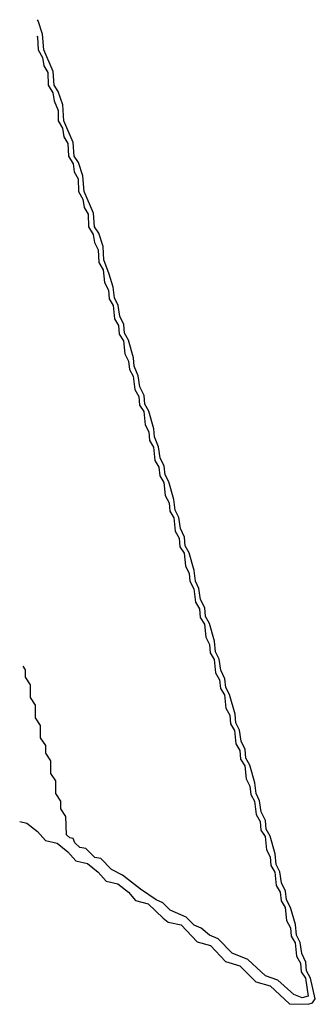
# Model space of a CAD drawing. Extents: x 2668140 to 2765664, y 823621 to 955240.
# Tile 4 of 256: x 2676597 to 2677767, y 854982 to 858874. Entities that reach past the tile are written whole.
import ezdxf

# ---------------------------------------------------------------- set-up
doc = ezdxf.new("R2010")
doc.units = 0

msp = doc.modelspace()

# ---------------------------------------------------------------- linework, layer by layer
at = {"layer": '0CON02XD'}
for points in [[(2676597.1, 855705.2), (2676625, 855698.8), (2676667.5, 855665), (2676699.3, 855629.3), (2676745, 855618.8), (2676787.5, 855585), (2676819.3, 855549.3), (2676865, 855538.8), (2676907.5, 855505), (2676939.3, 855469.3), (2676985, 855458.8), (2677027.5, 855425), (2677055, 855392.5), (2677105, 855378.8), (2677165, 855322.5), (2677185, 855306.7), (2677235.8, 855295.8), (2677299.3, 855229.3), (2677352.5, 855215), (2677411.7, 855151.7), (2677467.5, 855135), (2677531.7, 855071.7), (2677587.5, 855055), (2677664, 854984), (2677737.7, 854982.3), (2677755, 854988), (2677766.7, 855003.3), (2677748.1, 855085), (2677732.2, 855115), (2677729.1, 855149.1), (2677712.8, 855182.8), (2677706.3, 855226.3), (2677692.2, 855255), (2677687.6, 855297.6), (2677668.1, 855365), (2677652.2, 855395), (2677649.1, 855429.1), (2677632.8, 855462.8), (2677626.3, 855506.3), (2677612.2, 855535), (2677607.6, 855577.6), (2677587.4, 855647.4), (2677572.2, 855675), (2677569.1, 855709.1), (2677552.8, 855742.8), (2677546.3, 855786.3), (2677532.2, 855815), (2677527.6, 855857.6), (2677507.4, 855927.4), (2677492.2, 855955), (2677489.1, 855989.1), (2677472.8, 856022.8), (2677466.3, 856066.3), (2677452.2, 856095), (2677449.3, 856129.3), (2677427.4, 856207.4), (2677412.2, 856235), (2677409.1, 856269.1), (2677392.8, 856302.8), (2677386.3, 856346.3), (2677372.2, 856375), (2677367.6, 856417.6), (2677347.4, 856487.4), (2677332.2, 856515), (2677329.1, 856549.1), (2677312.8, 856582.8), (2677306.3, 856626.3), (2677292.2, 856655), (2677287.6, 856697.6), (2677267.4, 856767.4), (2677252.2, 856795), (2677249.1, 856829.1), (2677232.8, 856862.8), (2677226.3, 856906.3), (2677212.2, 856935), (2677207.6, 856977.6), (2677187.4, 857047.4), (2677172.2, 857075), (2677169.1, 857109.1), (2677152.8, 857142.8), (2677146.3, 857186.3), (2677130, 857225), (2677127.6, 857257.6), (2677107.4, 857327.4), (2677092.2, 857355), (2677089.1, 857389.1), (2677072.8, 857422.8), (2677066.3, 857466.3), (2677050, 857505), (2677047.6, 857537.6), (2677027.4, 857607.4), (2677012.2, 857635), (2677009.1, 857669.1), (2676992.8, 857702.8), (2676986.7, 857745), (2676972.2, 857775), (2676967.6, 857817.6), (2676951.7, 857868.3), (2676930, 857925), (2676927.6, 857977.6), (2676910, 858030), (2676893.1, 858055), (2676889.1, 858109.1), (2676852.2, 858195), (2676847.6, 858257.6), (2676830, 858310), (2676813.1, 858335), (2676809.1, 858389.1), (2676772.2, 858475), (2676767.6, 858537.6), (2676750, 858590), (2676733.1, 858615), (2676729.1, 858669.1), (2676692.2, 858755), (2676687.6, 858817.6), (2676670, 858870), (2676667, 858874.4)], [(2676665.6, 858809.7), (2676668.1, 858805), (2676670, 858755), (2676687.8, 858725), (2676692.1, 858692.1), (2676708.1, 858665), (2676710, 858615), (2676728.1, 858585), (2676733, 858553), (2676749.4, 858515), (2676750, 858475), (2676766.9, 858445), (2676771.9, 858411.9), (2676788.1, 858385), (2676790, 858335), (2676808.1, 858305), (2676813, 858273), (2676828.1, 858245), (2676830, 858195), (2676846.9, 858165), (2676851.9, 858131.9), (2676868.1, 858105), (2676870, 858055), (2676888.1, 858025), (2676893, 857993), (2676908.1, 857965), (2676910, 857915), (2676927.8, 857885), (2676932.5, 857835), (2676948.1, 857805), (2676951.3, 857771.3), (2676966.7, 857745), (2676972.1, 857692.1), (2676988.1, 857665), (2676991.3, 857631.3), (2677007.8, 857605), (2677013, 857553), (2677028.1, 857525), (2677031.3, 857491.3), (2677046.7, 857465), (2677052.1, 857412.1), (2677068.1, 857385), (2677071.3, 857351.3), (2677087.8, 857325), (2677093, 857273), (2677108.1, 857245), (2677111.3, 857211.3), (2677126.7, 857185), (2677132.1, 857132.1), (2677148.1, 857105), (2677151.3, 857071.3), (2677167.8, 857045), (2677173, 856993), (2677188.1, 856965), (2677191.3, 856931.3), (2677206.7, 856905), (2677212.1, 856852.1), (2677228.1, 856825), (2677231.3, 856791.3), (2677247.8, 856765), (2677252.5, 856715), (2677268.1, 856685), (2677270.6, 856655), (2677286.7, 856625), (2677292.1, 856572.1), (2677308.1, 856545), (2677311.3, 856511.3), (2677327.8, 856485), (2677333, 856433), (2677348.1, 856405), (2677351.3, 856371.3), (2677366.7, 856345), (2677372.1, 856292.1), (2677388.1, 856265), (2677391.3, 856231.3), (2677407.8, 856205), (2677413, 856153), (2677428.1, 856125), (2677431.3, 856091.3), (2677446.7, 856065), (2677452.1, 856012.1), (2677468.1, 855985), (2677471.3, 855951.3), (2677487.8, 855925), (2677493, 855873), (2677508.1, 855845), (2677511.3, 855811.3), (2677526.7, 855785), (2677532.1, 855732.1), (2677548.1, 855705), (2677551.3, 855671.3), (2677567.8, 855645), (2677573, 855593), (2677588.1, 855565), (2677591.3, 855531.3), (2677606.7, 855505), (2677612.1, 855452.1), (2677628.1, 855425), (2677631.3, 855391.3), (2677647.8, 855365), (2677653, 855313), (2677668.1, 855285), (2677671.3, 855251.3), (2677686.7, 855225), (2677692.1, 855172.1), (2677708.1, 855145), (2677711.3, 855111.3), (2677727.8, 855085), (2677738.8, 855015), (2677715, 855008), (2677681.2, 855021.2), (2677618.3, 855078.3), (2677570, 855095), (2677499.2, 855159.2), (2677437.5, 855185), (2677381.7, 855241.7), (2677347.5, 855255), (2677315, 855283.3), (2677287.5, 855295), (2677256.2, 855326.2), (2677192.5, 855355), (2677163.9, 855383.9), (2677137.5, 855395), (2677075, 855437.5), (2677003.3, 855493.3), (2676960, 855515), (2676918.3, 855558.3), (2676895, 855562.5), (2676858.3, 855598.3), (2676835, 855602.5), (2676815, 855620), (2676808.3, 855638.3), (2676795, 855640), (2676781.7, 855651.7), (2676780, 855725), (2676760, 855755), (2676760, 855785), (2676740, 855815), (2676740, 855865), (2676720, 855895), (2676720, 855945), (2676700, 855975), (2676700, 856005), (2676680, 856035), (2676680, 856085), (2676660, 856115), (2676660, 856165), (2676640, 856195), (2676640, 856245), (2676620, 856275), (2676620, 856305), (2676610.7, 856319)]]:
    msp.add_lwpolyline(points, dxfattribs=at)

doc.saveas('drawing.dxf')
